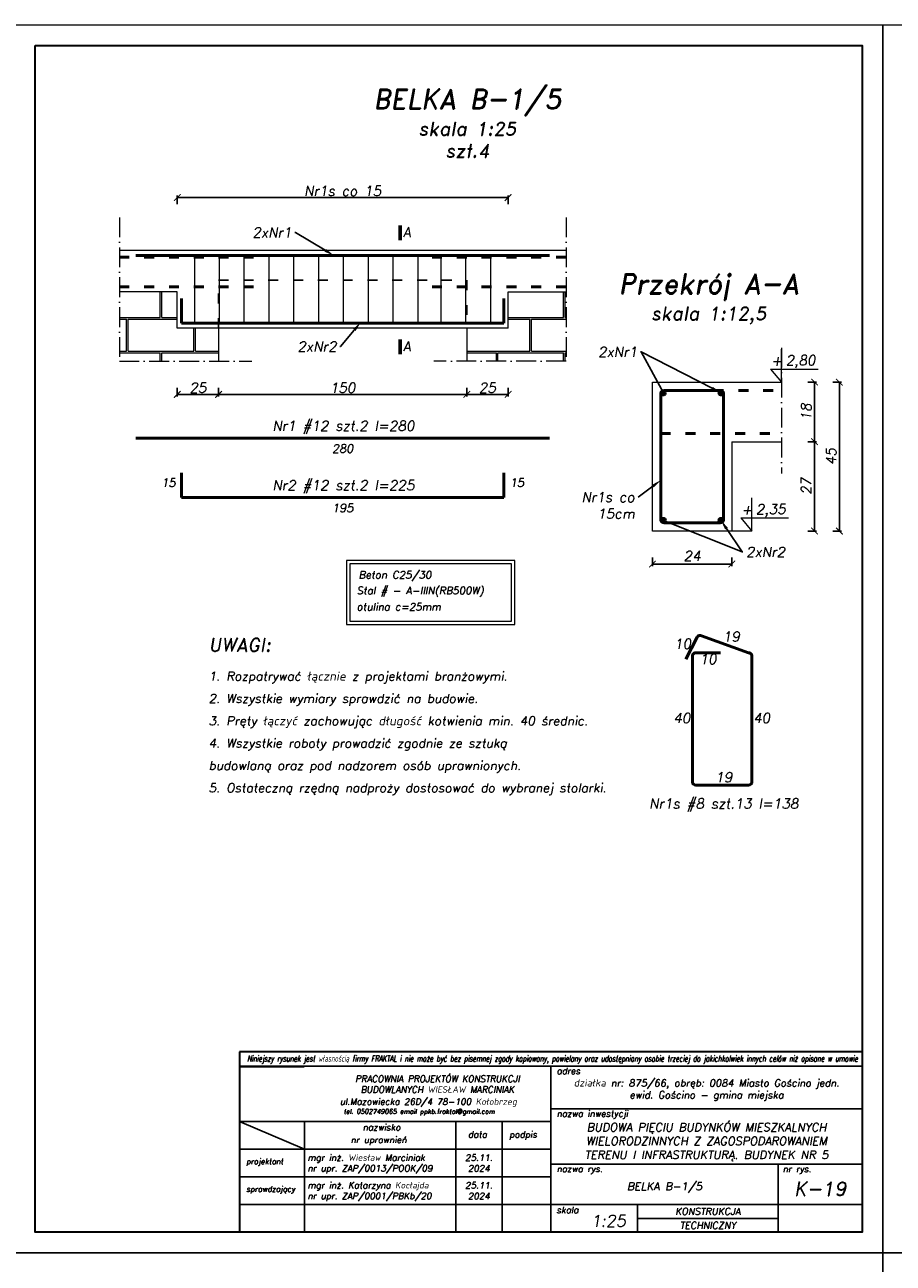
# Model space of a CAD drawing. Header units: millimetres. Extents: x 295948 to 312016, y 6878 to 18016.
# Tile 45 of 252: x 303148 to 303673, y 11327 to 12076. Entities that reach past the tile are written whole.
import ezdxf
from ezdxf import colors
from ezdxf.entities.mleader import LeaderData, LeaderLine
from ezdxf.math import Vec2, Vec3

# ---------------------------------------------------------------- set-up
doc = ezdxf.new("R2010")
doc.units = ezdxf.units.MM
doc.linetypes.add('ACAD_ISO03W100', pattern=[30, 12, -18])
doc.linetypes.add('ACAD_ISO10W100', pattern=[18, 12, -3, 0, -3])
for name, color, linetype, lineweight in [('konstrukcja', 3, 'Continuous', 35), ('konstrukcja fundamenty', 6, 'ACAD_ISO10W100', 35), ('konstrukcja wymiary', 1, 'Continuous', 13), ('kreskowanie', 253, 'Continuous', 0), ('opisy', 2, 'Continuous', 18), ('osie', 5, 'ACAD_ISO10W100', 13), ('zbrojenie', 4, 'Continuous', 50), ('ściana konstrukcja', 107, 'Continuous', 18)]:
    doc.layers.add(name, color=color, linetype=linetype, lineweight=lineweight)
doc.layers.add('przerywane', color=6, linetype='ACAD_ISO03W100')
doc.layers.add('tabelka', color=5, linetype='Continuous')
doc.styles.add('KONSTRUKCJA', font='romand.shx', dxfattribs={"oblique": 10})
doc.styles.add('konstrukcja3', font='romand.shx', dxfattribs={"oblique": 10, "height": 6})
doc.styles.add('mój opis', font='romand.shx', dxfattribs={"oblique": 20})
doc.styles.get("Standard").update_dxf_attribs({"font": 'romand.shx', "oblique": 10})
doc.dimstyles.new('125', dxfattribs={"dimtxt": 6, "dimasz": 4, "dimexe": 1.25, "dimexo": 0.625, "dimgap": 1, "dimtad": 1, "dimdec": 0, "dimtxsty": 'konstrukcja3', "dimblk": 'ARCHTICK', "dimcen": 2.5, "dimadec": 0, "dimazin": 0, "dimtfac": 1, "dimtdec": 0, "dimtix": 1, "dimtmove": 0, "dimatfit": 3, "dimfxl": 4, "dimfxlon": 1, "dimarcsym": 0})
doc.dimstyles.new('125 do 112.5', dxfattribs={"dimtxt": 6, "dimasz": 4, "dimexe": 1.25, "dimexo": 0.625, "dimgap": 2, "dimtad": 1, "dimdec": 0, "dimlfac": 0.5, "dimrnd": 0.5, "dimtxsty": 'konstrukcja3', "dimblk": 'ARCHTICK', "dimcen": 2.5, "dimadec": 0, "dimazin": 0, "dimtfac": 1, "dimtdec": 0, "dimtix": 1, "dimtmove": 0, "dimatfit": 3, "dimfxl": 4, "dimfxlon": 1, "dimarcsym": 0})

# ---------------------------------------------------------------- blocks, each defined once
blk = doc.blocks.new('_ArchTick')
at = {"color": 0, "linetype": 'ByBlock', "lineweight": 13, "const_width": 0.15}
blk.add_lwpolyline([(-0.5, -0.5), (0.5, 0.5)], dxfattribs=at)
blk = doc.blocks.new('*D514')
at = {"layer": 'Defpoints', "color": 0, "transparency": 16777216}
for p in [(303414.73, 11892.23), (303439.73, 11892.23), (303414.73, 11852.23)]:
    blk.add_point(p, dxfattribs=at)
at = {"layer": 'konstrukcja wymiary', "color": 0, "lineweight": -2, "transparency": 16777216}
for p, q in [((303414.73, 11856.23), (303414.73, 11850.98)), ((303439.73, 11856.23), (303439.73, 11850.98)), ((303439.73, 11852.23), (303414.73, 11852.23))]:
    blk.add_line(p, q, dxfattribs=at)
at = {"layer": 'konstrukcja wymiary', "color": 0, "lineweight": -2, "transparency": 16777216, "xscale": 4, "yscale": 4, "zscale": 4, "rotation": 180}
blk.add_blockref('_ArchTick', (303414.73, 11852.23), dxfattribs=at)
at = {"layer": 'konstrukcja wymiary', "color": 0, "lineweight": -2, "transparency": 16777216, "xscale": 4, "yscale": 4, "zscale": 4}
blk.add_blockref('_ArchTick', (303439.73, 11852.23), dxfattribs=at)
at = {"layer": 'konstrukcja wymiary', "color": 0, "transparency": 16777216, "insert": (303427.23, 11856.23), "char_height": 6, "attachment_point": 5, "style": 'konstrukcja3'}
blk.add_mtext('25', dxfattribs=at)
blk = doc.blocks.new('*D515')
at = {"layer": 'Defpoints', "color": 0, "transparency": 16777216}
for p in [(303414.73, 11892.23), (303264.73, 11872.23), (303264.73, 11852.23)]:
    blk.add_point(p, dxfattribs=at)
at = {"layer": 'konstrukcja wymiary', "color": 0, "lineweight": -2, "transparency": 16777216}
for p, q in [((303264.73, 11856.23), (303264.73, 11850.98)), ((303414.73, 11856.23), (303414.73, 11850.98)), ((303414.73, 11852.23), (303264.73, 11852.23))]:
    blk.add_line(p, q, dxfattribs=at)
at = {"layer": 'konstrukcja wymiary', "color": 0, "lineweight": -2, "transparency": 16777216, "xscale": 4, "yscale": 4, "zscale": 4, "rotation": 180}
blk.add_blockref('_ArchTick', (303264.73, 11852.23), dxfattribs=at)
at = {"layer": 'konstrukcja wymiary', "color": 0, "lineweight": -2, "transparency": 16777216, "xscale": 4, "yscale": 4, "zscale": 4}
blk.add_blockref('_ArchTick', (303414.73, 11852.23), dxfattribs=at)
at = {"layer": 'konstrukcja wymiary', "color": 0, "transparency": 16777216, "insert": (303339.73, 11856.23), "char_height": 6, "attachment_point": 5, "style": 'konstrukcja3'}
blk.add_mtext('150', dxfattribs=at)
blk = doc.blocks.new('*D516')
at = {"layer": 'Defpoints', "color": 0, "transparency": 16777216}
for p in [(303239.73, 11892.23), (303264.73, 11872.23), (303239.73, 11852.23)]:
    blk.add_point(p, dxfattribs=at)
at = {"layer": 'konstrukcja wymiary', "color": 0, "lineweight": -2, "transparency": 16777216}
for p, q in [((303239.73, 11856.23), (303239.73, 11850.98)), ((303264.73, 11856.23), (303264.73, 11850.98)), ((303264.73, 11852.23), (303239.73, 11852.23))]:
    blk.add_line(p, q, dxfattribs=at)
at = {"layer": 'konstrukcja wymiary', "color": 0, "lineweight": -2, "transparency": 16777216, "xscale": 4, "yscale": 4, "zscale": 4, "rotation": 180}
blk.add_blockref('_ArchTick', (303239.73, 11852.23), dxfattribs=at)
at = {"layer": 'konstrukcja wymiary', "color": 0, "lineweight": -2, "transparency": 16777216, "xscale": 4, "yscale": 4, "zscale": 4}
blk.add_blockref('_ArchTick', (303264.73, 11852.23), dxfattribs=at)
at = {"layer": 'konstrukcja wymiary', "color": 0, "transparency": 16777216, "insert": (303252.23, 11856.23), "char_height": 6, "attachment_point": 5, "style": 'konstrukcja3'}
blk.add_mtext('25', dxfattribs=at)
blk = doc.blocks.new('*D510')
at = {"layer": 'Defpoints', "color": 0, "transparency": 16777216}
for p in [(303439.73, 11971.23), (303239.73, 11892.23), (303439.73, 11892.23)]:
    blk.add_point(p, dxfattribs=at)
at = {"layer": 'konstrukcja wymiary', "color": 0, "lineweight": -2, "transparency": 16777216}
for p, q in [((303239.73, 11967.23), (303239.73, 11972.48)), ((303239.73, 11971.23), (303439.73, 11971.23)), ((303439.73, 11967.23), (303439.73, 11972.48))]:
    blk.add_line(p, q, dxfattribs=at)
at = {"layer": 'konstrukcja wymiary', "color": 0, "lineweight": -2, "transparency": 16777216, "xscale": 4, "yscale": 4, "zscale": 4, "rotation": 180}
blk.add_blockref('_ArchTick', (303239.73, 11971.23), dxfattribs=at)
at = {"layer": 'konstrukcja wymiary', "color": 0, "lineweight": -2, "transparency": 16777216, "xscale": 4, "yscale": 4, "zscale": 4}
blk.add_blockref('_ArchTick', (303439.73, 11971.23), dxfattribs=at)
at = {"layer": 'konstrukcja wymiary', "color": 0, "transparency": 16777216, "insert": (303339.73, 11975.23), "char_height": 6, "attachment_point": 5, "style": 'konstrukcja3'}
blk.add_mtext('Nr1s co 15', dxfattribs=at)
blk = doc.blocks.new('*D517')
at = {"layer": 'Defpoints', "color": 0, "transparency": 16777216}
for p in [(303526.98, 11769.62), (303574.98, 11769.62), (303526.98, 11749.62)]:
    blk.add_point(p, dxfattribs=at)
at = {"layer": 'konstrukcja wymiary', "color": 0, "lineweight": -2, "transparency": 16777216}
for p, q in [((303526.98, 11753.62), (303526.98, 11748.37)), ((303574.98, 11749.62), (303526.98, 11749.62)), ((303574.98, 11753.62), (303574.98, 11748.37))]:
    blk.add_line(p, q, dxfattribs=at)
at = {"layer": 'konstrukcja wymiary', "color": 0, "lineweight": -2, "transparency": 16777216, "xscale": 4, "yscale": 4, "zscale": 4, "rotation": 180}
blk.add_blockref('_ArchTick', (303526.98, 11749.62), dxfattribs=at)
at = {"layer": 'konstrukcja wymiary', "color": 0, "lineweight": -2, "transparency": 16777216, "xscale": 4, "yscale": 4, "zscale": 4}
blk.add_blockref('_ArchTick', (303574.98, 11749.62), dxfattribs=at)
at = {"layer": 'konstrukcja wymiary', "color": 0, "transparency": 16777216, "insert": (303550.98, 11754.62), "char_height": 6, "attachment_point": 5, "style": 'konstrukcja3'}
blk.add_mtext('24', dxfattribs=at)
blk = doc.blocks.new('*D511')
at = {"layer": 'Defpoints', "color": 0, "transparency": 16777216}
for p in [(303604.98, 11859.62), (303604.98, 11823.62), (303624.98, 11823.62)]:
    blk.add_point(p, dxfattribs=at)
at = {"layer": 'konstrukcja wymiary', "color": 0, "lineweight": -2, "transparency": 16777216}
for p, q in [((303620.98, 11859.62), (303626.23, 11859.62)), ((303624.98, 11859.62), (303624.98, 11823.62)), ((303620.98, 11823.62), (303626.23, 11823.62))]:
    blk.add_line(p, q, dxfattribs=at)
at = {"layer": 'konstrukcja wymiary', "color": 0, "lineweight": -2, "transparency": 16777216, "xscale": 4, "yscale": 4, "zscale": 4}
for p, rotation in [((303624.98, 11859.62), 90), ((303624.98, 11823.62), 270)]:
    blk.add_blockref('_ArchTick', p, dxfattribs=dict(at, rotation=rotation))
at = {"layer": 'konstrukcja wymiary', "color": 0, "transparency": 16777216, "insert": (303619.98, 11841.62), "char_height": 6, "attachment_point": 5, "rotation": 90, "style": 'konstrukcja3'}
blk.add_mtext('18', dxfattribs=at)
blk = doc.blocks.new('*D512')
at = {"layer": 'Defpoints', "color": 0, "transparency": 16777216}
for p in [(303604.98, 11859.62), (303574.98, 11769.62), (303639.98, 11769.62)]:
    blk.add_point(p, dxfattribs=at)
at = {"layer": 'konstrukcja wymiary', "color": 0, "lineweight": -2, "transparency": 16777216}
for p, q in [((303635.98, 11859.62), (303641.23, 11859.62)), ((303639.98, 11859.62), (303639.98, 11769.62)), ((303635.98, 11769.62), (303641.23, 11769.62))]:
    blk.add_line(p, q, dxfattribs=at)
at = {"layer": 'konstrukcja wymiary', "color": 0, "lineweight": -2, "transparency": 16777216, "xscale": 4, "yscale": 4, "zscale": 4}
for p, rotation in [((303639.98, 11859.62), 90), ((303639.98, 11769.62), 270)]:
    blk.add_blockref('_ArchTick', p, dxfattribs=dict(at, rotation=rotation))
at = {"layer": 'konstrukcja wymiary', "color": 0, "transparency": 16777216, "insert": (303634.98, 11814.62), "char_height": 6, "attachment_point": 5, "rotation": 90, "style": 'konstrukcja3'}
blk.add_mtext('45', dxfattribs=at)
blk = doc.blocks.new('*D513')
at = {"layer": 'Defpoints', "color": 0, "transparency": 16777216}
for p in [(303604.98, 11823.62), (303574.98, 11769.62), (303624.98, 11769.62)]:
    blk.add_point(p, dxfattribs=at)
at = {"layer": 'konstrukcja wymiary', "color": 0, "lineweight": -2, "transparency": 16777216}
for p, q in [((303620.98, 11823.62), (303626.23, 11823.62)), ((303624.98, 11823.62), (303624.98, 11769.62)), ((303620.98, 11769.62), (303626.23, 11769.62))]:
    blk.add_line(p, q, dxfattribs=at)
at = {"layer": 'konstrukcja wymiary', "color": 0, "lineweight": -2, "transparency": 16777216, "xscale": 4, "yscale": 4, "zscale": 4}
for p, rotation in [((303624.98, 11823.62), 90), ((303624.98, 11769.62), 270)]:
    blk.add_blockref('_ArchTick', p, dxfattribs=dict(at, rotation=rotation))
at = {"layer": 'konstrukcja wymiary', "color": 0, "transparency": 16777216, "insert": (303619.98, 11796.62), "char_height": 6, "attachment_point": 5, "rotation": 90, "style": 'konstrukcja3'}
blk.add_mtext('27', dxfattribs=at)

msp = doc.modelspace()

# ---------------------------------------------------------------- hatches: boundary and pattern name
at = {"layer": 'kreskowanie'}
h = msp.add_hatch(dxfattribs=at)
h.set_pattern_fill('AR-B816C', color=256, scale=0.1, style=0)
h.set_pattern_definition([(0, (89281.087, 4541.864), (20.32, 20.32), [39.6875, -0.9525]), (0, (89260.767, 4542.817), (20.32, 20.32), [39.6875, -0.9525]), (90, (89281.087, 4541.864), (-20.32, 20.32), [-21.2725, 19.3675]), (90, (89280.135, 4541.864), (-20.32, 20.32), [-21.2725, 19.3675])])
h.paths.add_polyline_path([(303474.733, 11872.228), (303474.733, 11914.228), (303439.733, 11914.228), (303439.733, 11892.228), (303414.733, 11892.228), (303414.733, 11872.228)])
h.paths.add_polyline_path([(303204.733, 11872.228), (303264.733, 11872.228), (303264.733, 11892.228), (303239.733, 11892.228), (303239.733, 11914.228), (303204.733, 11914.228)])
at = {"layer": 'zbrojenie'}
h = msp.add_hatch(color=256, dxfattribs=at)
edge = h.paths.add_edge_path()
edge.add_arc((303533.588, 11853.157), 1.2, 0, 360)
h = msp.add_hatch(color=256, dxfattribs=at)
edge = h.paths.add_edge_path()
edge.add_arc((303568.382, 11853.157), 1.2, 0, 360)
h = msp.add_hatch(color=256, dxfattribs=at)
edge = h.paths.add_edge_path()
edge.add_arc((303533.588, 11776.077), 1.2, 0, 360)
h = msp.add_hatch(color=256, dxfattribs=at)
edge = h.paths.add_edge_path()
edge.add_arc((303568.382, 11776.077), 1.2, 0, 360)

# ---------------------------------------------------------------- linework, layer by layer
msp.add_line((303277.394, 11445.642), (303316.429, 11445.642))
at = {"layer": 'konstrukcja'}
msp.add_lwpolyline([(303153.785, 12063.187), (303653.785, 12063.187), (303653.785, 11345.687), (303153.785, 11345.687)], close=True, dxfattribs=at)
at = {"layer": 'konstrukcja fundamenty', "linetype": 'Continuous'}
for p, q in [((303653.785, 11454.836), (303277.394, 11454.836)), ((303277.394, 11454.836), (303277.394, 11345.687)), ((303277.394, 11446.058), (303277.394, 11345.687))]:
    msp.add_line(p, q, dxfattribs=at)
at = {"layer": 'konstrukcja wymiary', "lineweight": 60}
for p, q in [((303374.424, 11945.51), (303374.424, 11954.384)), ((303374.424, 11876.539), (303374.424, 11885.413))]:
    msp.add_line(p, q, dxfattribs=at)
at = {"layer": 'konstrukcja wymiary'}
for p, q in [((303250.255, 11894.728), (303250.255, 11936.728)), ((303265.255, 11894.728), (303265.255, 11936.728)), ((303280.255, 11894.728), (303280.255, 11936.728)), ((303295.255, 11894.728), (303295.255, 11936.728)), ((303310.255, 11894.728), (303310.255, 11936.728)), ((303325.255, 11894.728), (303325.255, 11936.728)), ((303340.255, 11894.728), (303340.255, 11936.728)), ((303355.255, 11894.728), (303355.255, 11936.728)), ((303370.255, 11894.728), (303370.255, 11936.728)), ((303385.255, 11894.728), (303385.255, 11936.728)), ((303399.255, 11894.728), (303399.255, 11936.728)), ((303414.255, 11894.728), (303414.255, 11936.728)), ((303429.255, 11894.728), (303429.255, 11936.728)), ((303586.997, 11769.617), (303574.985, 11769.617))]:
    msp.add_line(p, q, dxfattribs=at)
for points in [[(303141.285, 12075.687), (303666.285, 12075.687), (303666.285, 11333.187), (303141.285, 11333.187)], [(303666.285, 12075.687), (304191.285, 12075.687), (304191.285, 11333.187), (303666.285, 11333.187)], [(303341.965, 11713.089), (303443.795, 11713.089), (303443.795, 11751.791), (303341.965, 11751.791)], [(303343.965, 11715.089), (303441.795, 11715.089), (303441.795, 11749.791), (303343.965, 11749.791)], [(303141.285, 11333.187), (303666.285, 11333.187), (303666.285, 10590.687), (303141.285, 10590.687)], [(303666.285, 11333.187), (304191.285, 11333.187), (304191.285, 10590.687), (303666.285, 10590.687)]]:
    msp.add_lwpolyline(points, close=True, dxfattribs=at)
at = {"layer": 'opisy'}
for p, q in [((303604.985, 11859.617), (303604.985, 11879.617)), ((303598.325, 11867.507), (303627.159, 11867.507)), ((303598.325, 11867.507), (303604.985, 11859.617)), ((303586.997, 11769.617), (303586.997, 11789.617)), ((303580.337, 11777.507), (303609.171, 11777.507)), ((303580.337, 11777.507), (303586.997, 11769.617))]:
    msp.add_line(p, q, dxfattribs=at)
at = {"layer": 'osie'}
for p, q in [((303204.733, 11959.228), (303204.733, 11872.228)), ((303474.733, 11959.228), (303474.733, 11872.228)), ((303604.985, 11880.394), (303604.985, 11804.394)), ((303204.733, 11872.228), (303284.733, 11872.228)), ((303474.733, 11872.228), (303394.733, 11872.228))]:
    msp.add_line(p, q, dxfattribs=at)
at = {"layer": 'przerywane', "ltscale": 0.5}
for p, q in [((303264.733, 11892.228), (303264.733, 11921.228)), ((303264.733, 11921.228), (303414.733, 11921.228)), ((303414.733, 11921.228), (303414.733, 11892.228))]:
    msp.add_line(p, q, dxfattribs=at)
at = {"layer": 'tabelka', "color": 2, "linetype": 'ByBlock'}
for p, q in [((303653.785, 11446.058), (303277.394, 11446.058)), ((303653.785, 11446.058), (303277.394, 11446.058)), ((303465.589, 11446.058), (303465.589, 11345.687)), ((303465.589, 11446.058), (303465.589, 11345.687)), ((303653.785, 11446.058), (303653.785, 11345.687)), ((303653.785, 11446.058), (303653.785, 11345.687)), ((303465.589, 11420.284), (303653.785, 11420.284)), ((303277.394, 11412.601), (303465.589, 11412.601)), ((303277.394, 11412.601), (303316.56, 11395.873)), ((303277.394, 11412.601), (303465.589, 11412.601)), ((303277.394, 11412.601), (303316.56, 11395.873)), ((303316.56, 11412.601), (303316.56, 11345.687)), ((303316.56, 11412.601), (303316.56, 11345.687)), ((303408.043, 11412.601), (303408.043, 11345.687)), ((303408.043, 11412.601), (303408.043, 11345.687)), ((303436.075, 11412.601), (303436.075, 11345.687)), ((303277.394, 11395.873), (303465.589, 11395.873)), ((303277.394, 11395.873), (303465.589, 11395.873)), ((303465.589, 11386.816), (303653.785, 11386.816)), ((303465.589, 11386.816), (303653.785, 11386.816)), ((303603.027, 11386.816), (303603.027, 11345.687)), ((303603.027, 11386.816), (303603.027, 11345.687)), ((303277.394, 11379.144), (303465.589, 11379.144)), ((303277.394, 11379.144), (303465.589, 11379.144)), ((303277.394, 11362.416), (303653.785, 11362.416)), ((303277.394, 11362.416), (303603.027, 11362.416)), ((303517.866, 11362.416), (303517.866, 11345.687)), ((303517.866, 11362.416), (303517.866, 11345.687)), ((303517.866, 11354.052), (303603.027, 11354.052)), ((303277.394, 11345.687), (303653.785, 11345.687)), ((303277.394, 11345.687), (303653.785, 11345.687)), ((303319.215, 11345.687), (303653.785, 11345.687)), ((303319.215, 11345.687), (303653.785, 11345.687))]:
    msp.add_line(p, q, dxfattribs=at)
at = {"layer": 'zbrojenie', "linetype": 'ACAD_ISO03W100', "ltscale": 0.5}
for p, q in [((303285.733, 11935.228), (303204.733, 11935.228)), ((303393.733, 11935.228), (303474.733, 11935.228)), ((303285.733, 11917.228), (303204.733, 11917.228)), ((303393.733, 11917.228), (303474.733, 11917.228)), ((303533.985, 11854.617), (303604.985, 11854.617)), ((303531.954, 11828.617), (303604.985, 11828.617))]:
    msp.add_line(p, q, dxfattribs=at)
at = {"layer": 'zbrojenie'}
for p, q in [((303214.733, 11936.228), (303464.733, 11936.228)), ((303242.233, 11895.228), (303242.233, 11910.228)), ((303437.233, 11895.228), (303437.233, 11910.228)), ((303242.233, 11895.228), (303437.233, 11895.228)), ((303214.733, 11825.712), (303464.733, 11825.712)), ((303242.233, 11789.816), (303242.233, 11804.816)), ((303437.233, 11789.816), (303437.233, 11804.816)), ((303242.233, 11789.816), (303437.233, 11789.816)), ((303553.991, 11705.412), (303547.078, 11692.1)), ((303556.688, 11706.265), (303585.12, 11696.037)), ((303553.12, 11696.037), (303568.12, 11696.037)), ((303551.12, 11618.037), (303551.12, 11694.037)), ((303587.12, 11694.037), (303587.12, 11618.037)), ((303585.12, 11616.037), (303553.12, 11616.037))]:
    msp.add_line(p, q, dxfattribs=at)
msp.add_lwpolyline([(303567.985, 11774.617), (303533.985, 11774.617, -0.4142136), (303531.985, 11776.617), (303531.985, 11852.617, -0.4142136), (303533.985, 11854.617), (303567.985, 11854.617, -0.4142136), (303569.985, 11852.617), (303569.985, 11776.617, -0.4142136)], format="xyb", close=True, dxfattribs=at)
for centre in [(303533.588, 11853.157), (303568.382, 11853.157), (303533.588, 11776.077), (303568.382, 11776.077)]:
    msp.add_circle(centre, 1.2, dxfattribs=at)
for centre, start, end in [((303555.766, 11704.49), 62.556395, 152.556395), ((303553.12, 11694.037), 90, 180), ((303585.12, 11694.037), 0, 90), ((303553.12, 11618.037), 180, 270), ((303585.12, 11618.037), 270, 0)]:
    msp.add_arc(centre, 2, start, end, dxfattribs=at)
at = {"layer": 'ściana konstrukcja'}
for p, q in [((303474.733, 11939.228), (303204.733, 11939.228)), ((303239.733, 11914.228), (303204.733, 11914.228)), ((303239.733, 11892.228), (303239.733, 11914.228)), ((303439.733, 11892.228), (303439.733, 11914.228)), ((303439.733, 11914.228), (303474.733, 11914.228)), ((303439.733, 11892.228), (303239.733, 11892.228)), ((303264.733, 11892.228), (303264.733, 11872.228)), ((303414.733, 11892.228), (303414.733, 11872.228)), ((303526.985, 11859.617), (303604.985, 11859.617)), ((303526.985, 11769.617), (303526.985, 11859.617)), ((303574.985, 11823.617), (303574.985, 11769.617)), ((303574.985, 11823.617), (303604.985, 11823.617)), ((303574.985, 11769.617), (303526.985, 11769.617))]:
    msp.add_line(p, q, dxfattribs=at)

# ---------------------------------------------------------------- texts
at = {"insert": (303281.984, 11452.608), "char_height": 3.801927, "width": 361.1286, "attachment_point": 1}
msp.add_mtext('{\\Fsimplex|c238;\\W0.6;Niniejszy rysunek jest własnością firmy FRAKTAL i nie może być bez pisemnej zgody kopiowany, powielany oraz udostępniony osobie trzeciej do jakichkolwiek innych celów niż opisane w umowie}', dxfattribs=at)
at = {"style": 'mój opis'}
for s, insert, char_height, width, attachment_point in [('\\pxqc;{\\Q10;PRACOWNIA PROJEKTÓW KONSTRUKCJI\\PBUDOWLANYCH WIESŁAW MARCINIAK}', (303301.187, 11440.368), 3.87233, 191.63894, 1), ('{\\Q10;adres}', (303469.043, 11445.097), 3.87233, 191.63894, 1), ('\\pxqc;{\\Q10;działka nr: 875/66, obręb: 0084 Miasto Gościno jedn. ewid. Gościno - gmina miejska }', (303559.687, 11431.613), 4.33333, 188.19538, 5), ('{\\Q10;ul.Mazowiecka 26D/4 78-100 Kołobrzeg\\P\\pxql;\\H0.85511x; \\H0.85714x;tel. 0502749065 email ppkb.fraktal@gmail.com}', (303337.992, 11426.574), 3.87233, 191.63894, 1), ('{\\Q10;nazwa inwestycji}', (303469.043, 11419.322), 3.87233, 191.63894, 1), ('{\\Q10;nazwisko}', (303351.822, 11411.032), 3.87233, 191.63894, 1), ('\\pxsm1,qc;{\\Q10;BUDOWA PIĘCIU BUDYNKÓW MIESZKALNYCH WIELORODZINNYCH Z ZAGOSPODAROWANIEM TERENU I INFRASTRUKTURĄ. BUDYNEK NR 5}', (303559.687, 11400.22), 4.999995, 188.19538, 5), ('{\\Q10;nr uprawnień}', (303344.513, 11403.518), 3.87233, 191.63894, 1), ('{\\Q10;data}', (303415.496, 11406.729), 3.87233, 191.63894, 1), ('{\\Q10;podpis}', (303440.401, 11406.729), 3.87233, 191.63894, 1), ('\\pxt20;{\\Q10;projektant}', (303281.418, 11390.164), 3.31128, 191.63894, 1), ('{\\Q10;mgr inż. Wiesław Marciniak}', (303318.44, 11392.758), 3.87233, 191.63894, 1), ('{\\Q10;25.11.\\P2024}', (303422.059, 11387.509), 3.87233, 28.03215, 5), ('\\A1;{\\Q10;nr upr. ZAP/0013/POOK/09}', (303318.44, 11386.282), 3.87233, 191.63894, 1), ('{\\Q10;nazwa rys.}', (303469.043, 11385.977), 3.86666, 191.63894, 1), ('{\\Q10;nr rys.}', (303605.743, 11385.87), 3.87233, 191.63894, 1), ('\\pxt20;{\\Q10;sprawdzający}', (303281.418, 11373.435), 3.31128, 191.63894, 1), ('{\\Q10;mgr inż. Katarzyna Kocłajda}', (303318.44, 11376.029), 3.87233, 191.63894, 1), ('{\\Q10;25.11.\\P2024}', (303422.059, 11370.78), 3.87233, 28.03215, 5), ('\\pxqc;{\\Q10;BELKA B-1/5}', (303534.308, 11372.625), 4.79999, 137.43732, 5), ('{\\Q10;K-19}', (303628.406, 11371.936), 8.62312, 50.75806, 5), ('\\A1;{\\Q10;nr upr. ZAP/0001/PBKb/20}', (303318.44, 11369.553), 3.87233, 191.63894, 1), ('{\\Q10;skala}', (303468.974, 11361.042), 3.87233, 191.63894, 1), ('{\\Q10;KONSTRUKCJA}', (303560.446, 11358.234), 4.18212, 85.16082, 5), ('{\\Q10;1:25}', (303489.748, 11356.041), 7.04061, 191.63894, 1), ('{\\Q10;TECHNICZNY}', (303560.446, 11349.87), 4.18212, 85.16082, 5)]:
    msp.add_mtext(s, dxfattribs=dict(at, insert=insert, char_height=char_height, width=width, attachment_point=attachment_point))
at = {"layer": 'opisy'}
for s, insert, char_height, width, attachment_point, style in [('\\pxqc;BELKA B-1/5\\P{\\H0.66666x;skala 1:25\\Pszt.4}', (303415.061, 12016.126), 12, 378.47761, 5, 'KONSTRUKCJA'), ('A', (303376.185, 11953.227), 6, 126.49987, 1, 'KONSTRUKCJA'), ('\\pxqc;{\\H2x;Przekrój A-A\\P\\H0.66667x;skala 1:12,5}', (303560.985, 11909.896), 6, 314.05598, 5, 'konstrukcja3'), ('A', (303376.185, 11884.256), 6, 126.49987, 1, 'KONSTRUKCJA'), ('2,80', (303607.554, 11875.864), 6, 5.25172, 1, 'konstrukcja3'), ('+', (303598.742, 11875.522), 6, 5.25172, 1, 'konstrukcja3'), ('\\A1;Nr1 #12 szt.2 l=280', (303340.182, 11832.208), 6, 214.88745, 5, 'KONSTRUKCJA'), ('\\A1;280', (303339.733, 11819.476), 5, 184.88745, 5, 'KONSTRUKCJA'), ('\\A1;15', (303234.402, 11798.886), 5, 184.88745, 5, 'KONSTRUKCJA'), ('\\A1;15', (303445.064, 11798.886), 5, 184.88745, 5, 'KONSTRUKCJA'), ('\\A1;Nr2 #12 szt.2 l=225', (303340.182, 11796.312), 6, 214.88745, 5, 'KONSTRUKCJA'), ('\\A1;195', (303339.733, 11783.58), 5, 184.88745, 5, 'KONSTRUKCJA'), ('2,35', (303589.566, 11785.864), 6, 5.25172, 1, 'konstrukcja3'), ('+', (303580.753, 11785.522), 6, 5.25172, 1, 'konstrukcja3'), ('Beton C25/30', (303349.389, 11745.377), 4.5, 142.31235, 1, 'KONSTRUKCJA'), ('Stal # - A-IIIN(RB500W) ', (303348.216, 11735.872), 4.5, 142.31235, 1, 'KONSTRUKCJA'), ('otulina c=25mm', (303348.18, 11726.062), 4.5, 142.31235, 1, 'KONSTRUKCJA'), ('\\A1;\\pxsm1.5;{\\H1.5x;UWAGI:\\P}1. Rozpatrywać łącznie z projektami branżowymi.\\P2. Wszystkie wymiary sprawdzić na budowie.\\P3. Pręty łączyć zachowując długość kotwienia min. 40 średnic.\\P4. Wszystkie roboty prowadzić zgodnie ze sztuką budowlaną oraz pod nadzorem osób uprawnionych.\\P5. Ostateczną rzędną nadproży dostosować do wybranej stolarki.', (303258.667, 11704.818), 5.4, 230.3335, 1, 'KONSTRUKCJA'), ('\\pxqc;10', (303545.248, 11701.42), 6, 122.63167, 5, 'konstrukcja3'), ('\\pxqc;19', (303574.708, 11705.843), 6, 122.63167, 5, 'konstrukcja3'), ('\\pxqc;10', (303560.62, 11692.203), 6, 122.63167, 5, 'konstrukcja3'), ('\\pxqc;40', (303544.811, 11656.581), 6, 122.63167, 5, 'konstrukcja3'), ('\\pxqc;40', (303593.014, 11656.581), 6, 122.63167, 5, 'konstrukcja3'), ('\\pxqc;19', (303570.12, 11620.729), 6, 122.63167, 5, 'konstrukcja3'), ('\\pxqc;Nr1s #8 szt.13 l=138', (303570.12, 11603.835), 6, 122.63167, 5, 'konstrukcja3')]:
    msp.add_mtext(s, dxfattribs=dict(at, insert=insert, char_height=char_height, width=width, attachment_point=attachment_point, style=style))

# ---------------------------------------------------------------- dimensions: what is measured, and where the dimension line sits
at = {"layer": 'konstrukcja wymiary'}
dim = msp.add_linear_dim(base=(303439.733, 11971.228), p1=(303239.733, 11892.228), p2=(303439.733, 11892.228), text='Nr1s co 15', dimstyle='125', dxfattribs=at)
dim.commit()
dim.dimension.update_dxf_attribs({"geometry": '*D510', "text_midpoint": (303339.733, 11975.228)})
for base, p1, p2, picture, middle in [((303239.733, 11852.228), (303264.733, 11872.228), (303239.733, 11892.228), '*D516', (303252.233, 11856.228)), ((303264.733, 11852.228), (303414.733, 11892.228), (303264.733, 11872.228), '*D515', (303339.733, 11856.228))]:
    dim = msp.add_linear_dim(base=base, p1=p1, p2=p2, dimstyle='125', override={"dimtmove": 1}, dxfattribs=at)
    dim.commit()
    dim.dimension.update_dxf_attribs({"geometry": picture, "text_midpoint": middle})
dim = msp.add_linear_dim(base=(303414.733, 11852.228), p1=(303439.733, 11892.228), p2=(303414.733, 11892.228), dimstyle='125', dxfattribs=at)
dim.commit()
dim.dimension.update_dxf_attribs({"geometry": '*D514', "text_midpoint": (303427.233, 11856.228)})
for base, p1, p2, angle, picture, middle in [((303639.985, 11769.617), (303604.985, 11859.617), (303574.985, 11769.617), 90, '*D512', (303634.985, 11814.617)), ((303624.985, 11823.617), (303604.985, 11859.617), (303604.985, 11823.617), 90, '*D511', (303619.985, 11841.617)), ((303526.985, 11749.617), (303574.985, 11769.617), (303526.985, 11769.617), 180, '*D517', (303550.985, 11754.617))]:
    dim = msp.add_linear_dim(base=base, p1=p1, p2=p2, angle=angle, dimstyle='125 do 112.5', dxfattribs=at)
    dim.commit()
    dim.dimension.update_dxf_attribs({"geometry": picture, "text_midpoint": middle})
dim = msp.add_linear_dim(base=(303624.985, 11769.617), p1=(303604.985, 11823.617), p2=(303574.985, 11769.617), angle=90, dimstyle='125 do 112.5', override={"dimtmove": 1}, dxfattribs=at)
dim.commit()
dim.dimension.update_dxf_attribs({"geometry": '*D513', "text_midpoint": (303619.985, 11796.617)})

# ---------------------------------------------------------------- leaders
at = {"layer": 'opisy'}
ml = msp.add_multileader_mtext('Standard', dxfattribs=at)
ml.set_content('2xNr1', color=256, style='KONSTRUKCJA')
ml.set_leader_properties()
ml.build(insert=Vec2(0, 0))
ml.multileader.update_dxf_attribs({"dogleg_length": 0.36, "arrow_head_size": 6})
ctx = ml.context
ctx.base_point, ctx.char_height, ctx.arrow_head_size, ctx.plane_origin = Vec3(303282.385, 11950.168), 6, 6, Vec3(303320.373, 12041.777)
ctx.text_align_type = 2
notes = []
notes.append((ctx, [(1, (1, 1, 0), (303311.231, 11950.168), (-1, 0), 0.36, [(0, [(303334.313, 11936.228), (303311.231, 11950.168)], 0, [])])]))
ctx.mtext.insert, ctx.mtext.width, ctx.mtext.alignment, ctx.mtext.flow_direction = Vec3(303308.871, 11953.168), 12.24233, 3, 5
ml = msp.add_multileader_mtext('Standard', dxfattribs=at)
ml.set_content('2xNr2', color=256, style='KONSTRUKCJA')
ml.set_leader_properties()
ml.build(insert=Vec2(0, 0))
ml.multileader.update_dxf_attribs({"dogleg_length": 0.36, "arrow_head_size": 6})
ctx = ml.context
ctx.base_point, ctx.char_height, ctx.arrow_head_size, ctx.plane_origin = Vec3(303308.362, 11881.162), 6, 6, Vec3(303336.656, 11969.771)
ctx.text_align_type = 2
notes.append((ctx, [(1, (1, 1, 0), (303338.436, 11881.162), (-1, 0), 0.36, [(0, [(303350.595, 11895.75), (303338.436, 11881.162)], 0, [])])]))
ctx.mtext.insert, ctx.mtext.alignment, ctx.mtext.flow_direction = Vec3(303336.076, 11884.162), 3, 5
ml = msp.add_multileader_mtext('Standard', dxfattribs=at)
ml.set_content('2xNr1', color=256, style='KONSTRUKCJA')
ml.set_leader_properties()
ml.build(insert=Vec2(0, 0))
ml.multileader.update_dxf_attribs({"dogleg_length": 0.36, "arrow_head_size": 6})
ctx = ml.context
ctx.base_point, ctx.char_height, ctx.arrow_head_size, ctx.plane_origin = Vec3(303491.318, 11877.877), 6, 6, Vec3(303532.462, 11872.62)
ctx.text_align_type = 2
notes.append((ctx, [(0, (1, 1, 0), (303520.165, 11877.877), (-1, 0), 0.36, [(1, [(303568.382, 11853.157), (303520.165, 11877.877), (303533.588, 11853.157)], 0, [])])]))
ctx.mtext.insert, ctx.mtext.alignment, ctx.mtext.flow_direction = Vec3(303517.805, 11880.877), 3, 5
ml = msp.add_multileader_mtext('Standard', dxfattribs=at)
ml.set_content('Nr1s co\\P15cm', color=256, style='KONSTRUKCJA')
ml.set_leader_properties()
ml.build(insert=Vec2(0, 0))
ml.multileader.update_dxf_attribs({"dogleg_length": 0.36, "arrow_head_size": 6})
ctx = ml.context
ctx.base_point, ctx.char_height, ctx.arrow_head_size, ctx.plane_origin = Vec3(303478.435, 11790.108), 6, 6, Vec3(303548.712, 11750.437)
ctx.text_align_type = 2
notes.append((ctx, [(1, (1, 1, 0), (303518.267, 11790.108), (-1, 0), 1.396982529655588e-11, [(0, [(303531.985, 11800.286), (303518.267, 11790.108)], 0, [])])]))
ctx.mtext.insert, ctx.mtext.alignment, ctx.mtext.flow_direction = Vec3(303516.267, 11793.108), 3, 5
ml = msp.add_multileader_mtext('Standard', dxfattribs=at)
ml.set_content('2xNr2', color=256, style='KONSTRUKCJA')
ml.set_leader_properties()
ml.build(insert=Vec2(0, 0))
ml.multileader.update_dxf_attribs({"dogleg_length": 0.36, "arrow_head_size": 6})
ctx = ml.context
ctx.base_point, ctx.char_height, ctx.arrow_head_size, ctx.plane_origin = Vec3(303581.577, 11756.954), 6, 6, Vec3(303532.462, 11786.62)
notes.append((ctx, [(1, (1, 1, 0), (303581.217, 11756.954), (1, 0), 0.36, [(1, [(303568.382, 11776.077), (303581.217, 11756.954), (303533.588, 11776.077)], 0, [])])]))
ctx.mtext.insert, ctx.mtext.width, ctx.mtext.flow_direction = Vec3(303583.577, 11759.954), 25.51207, 5
for ctx, leaders in notes:
    for number, flags, end, landing, length, lines in leaders:
        leader = LeaderData()
        leader.index, (leader.has_last_leader_line, leader.has_dogleg_vector, leader.attachment_direction) = number, flags
        leader.last_leader_point, leader.dogleg_vector, leader.dogleg_length = Vec3(end), Vec3(landing), length
        for number, points, colour, breaks in lines:
            line = LeaderLine()
            line.index, line.vertices, line.color, line.breaks = number, Vec3.list(points), colors.encode_raw_color(colour), breaks
            leader.lines.append(line)
        ctx.leaders.append(leader)

doc.saveas('drawing.dxf')
